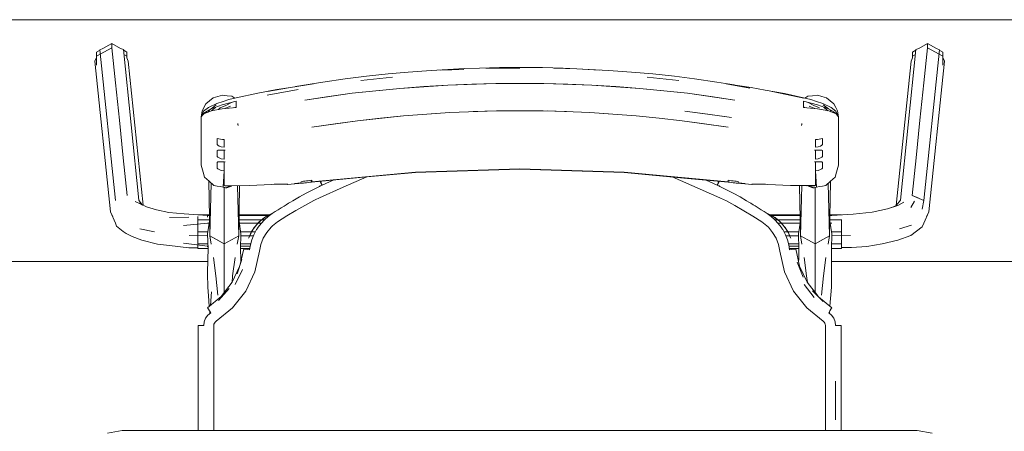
# Model space of a CAD drawing. Header units: millimetres. Extents: x 321 to 585, y -277 to 9.
# Tile 111 of 256: x 394.032 to 395.256, y -206.257 to -205.746. Entities that reach past the tile are written whole.
import ezdxf

# ---------------------------------------------------------------- set-up
doc = ezdxf.new("R2010")
doc.units = ezdxf.units.MM
doc.header["$MEASUREMENT"] = 0
doc.layers.add('IFC-Elemento de mobília-Contorno', color=152, linetype='Continuous', lineweight=5)
doc.layers.add('IFC-Viga-Contorno', color=66, linetype='Continuous', lineweight=5)

msp = doc.modelspace()

# ---------------------------------------------------------------- linework, layer by layer
at = {"layer": 'IFC-Elemento de mobília-Contorno', "color": 7, "lineweight": 5}
for p, q in [((394.1356, -205.7816), (394.1467, -205.7754)), ((394.1467, -205.7806), (394.1467, -205.7754)), ((394.1467, -205.7754), (394.1577, -205.7816)), ((395.1493, -205.7816), (395.1604, -205.7754)), ((395.1604, -205.7806), (395.1604, -205.7754)), ((395.1604, -205.7754), (395.1714, -205.7816)), ((394.1278, -205.7911), (394.1467, -205.7806)), ((394.1278, -205.7859), (394.1316, -205.7839)), ((394.1278, -205.7911), (394.1278, -205.7859)), ((394.1316, -205.7839), (394.1319, -205.7831)), ((394.1319, -205.7831), (394.1356, -205.7816)), ((394.1319, -205.7831), (394.1512, -205.97)), ((394.1467, -205.7806), (394.1469, -205.7807)), ((394.1469, -205.7807), (394.1513, -205.8239)), ((394.1577, -205.7816), (394.1611, -205.7829)), ((394.1611, -205.7829), (394.1805, -205.9698)), ((394.1611, -205.7829), (394.1615, -205.7837)), ((394.1615, -205.7837), (394.1655, -205.7859)), ((394.1618, -205.789), (394.1655, -205.7911)), ((394.1655, -205.7932), (394.1655, -205.7859)), ((394.1655, -205.7911), (394.1655, -205.7859)), ((395.1266, -205.9698), (395.1459, -205.7829)), ((395.1415, -205.7859), (395.1456, -205.7837)), ((395.1415, -205.7911), (395.1415, -205.7859)), ((395.1415, -205.7911), (395.1453, -205.789)), ((395.1456, -205.7837), (395.1459, -205.7829)), ((395.1459, -205.7829), (395.1493, -205.7816)), ((395.1557, -205.8239), (395.1602, -205.7807)), ((395.1558, -205.97), (395.1752, -205.7831)), ((395.1602, -205.7807), (395.1604, -205.7806)), ((395.1604, -205.7806), (395.1792, -205.7911)), ((395.1714, -205.7816), (395.1752, -205.7831)), ((395.1752, -205.7831), (395.1755, -205.7839)), ((395.1755, -205.7839), (395.1792, -205.7859)), ((395.1792, -205.7926), (395.1792, -205.7859)), ((395.1792, -205.7911), (395.1792, -205.7859)), ((394.1258, -205.7973), (394.1278, -205.7926)), ((394.1258, -205.7973), (394.1452, -205.9842)), ((394.1278, -205.802), (394.1278, -205.7911)), ((394.1655, -205.7932), (394.1655, -205.7911)), ((394.1655, -205.7932), (394.1672, -205.7971)), ((394.1672, -205.7971), (394.1857, -205.9761)), ((395.1213, -205.9764), (395.1398, -205.7971)), ((395.1398, -205.7971), (395.1415, -205.7932)), ((395.1415, -205.7932), (395.1415, -205.7911)), ((395.1619, -205.9842), (395.1812, -205.7973)), ((395.1792, -205.802), (395.1792, -205.7911)), ((395.1792, -205.7926), (395.1812, -205.7973)), ((394.4632, -205.8157), (394.49, -205.8128)), ((394.49, -205.8128), (394.5151, -205.8107)), ((394.5151, -205.8107), (394.5434, -205.8086)), ((394.5434, -205.8086), (394.5848, -205.8062)), ((394.5546, -205.8085), (394.5842, -205.8076)), ((394.5848, -205.8062), (394.6038, -205.8057)), ((394.6038, -205.8057), (394.6286, -205.805)), ((394.6116, -205.8057), (394.6537, -205.8057)), ((394.6286, -205.805), (394.6537, -205.8049)), ((394.6537, -205.8049), (394.6819, -205.8051)), ((394.6819, -205.8051), (394.7075, -205.8057)), ((394.6958, -205.8057), (394.7247, -205.8067)), ((394.7075, -205.8057), (394.7247, -205.8067)), ((394.7247, -205.8067), (394.7529, -205.8085)), ((394.7322, -205.8072), (394.764, -205.8086)), ((394.764, -205.8086), (394.7923, -205.8107)), ((394.7923, -205.8107), (394.819, -205.813)), ((394.819, -205.813), (394.8457, -205.8159)), ((394.1513, -205.8239), (394.1562, -205.8706)), ((394.3688, -205.8298), (394.3975, -205.8253)), ((394.375, -205.8288), (394.4088, -205.8232)), ((394.4088, -205.8232), (394.4366, -205.8191)), ((394.4366, -205.8191), (394.4632, -205.8157)), ((394.4562, -205.8212), (394.4955, -205.817)), ((394.5641, -205.8268), (394.6238, -205.8247)), ((394.5641, -205.8268), (394.594, -205.8257)), ((394.594, -205.8257), (394.6238, -205.8247)), ((394.6238, -205.8247), (394.6836, -205.8247)), ((394.6238, -205.8247), (394.6537, -205.8247)), ((394.6537, -205.8247), (394.6836, -205.8247)), ((394.6836, -205.8247), (394.7433, -205.8268)), ((394.6836, -205.8247), (394.7135, -205.8257)), ((394.7135, -205.8257), (394.7433, -205.8268)), ((394.8119, -205.817), (394.8512, -205.8212)), ((394.8457, -205.8159), (394.8709, -205.8191)), ((394.8709, -205.8191), (394.8987, -205.8232)), ((394.8987, -205.8232), (394.9199, -205.8267)), ((394.91, -205.8253), (394.9396, -205.8307)), ((394.91, -205.8253), (394.941, -205.8297)), ((395.1509, -205.8706), (395.1557, -205.8239)), ((394.3013, -205.8425), (394.3282, -205.837)), ((394.3282, -205.837), (394.352, -205.8324)), ((394.3397, -205.8393), (394.3783, -205.8324)), ((394.3403, -205.8349), (394.3688, -205.8298)), ((394.352, -205.8324), (394.3688, -205.8298)), ((394.3866, -205.8454), (394.4454, -205.8371)), ((394.4165, -205.8412), (394.4454, -205.8371)), ((394.4454, -205.8371), (394.5046, -205.8309)), ((394.4454, -205.8371), (394.475, -205.834)), ((394.475, -205.834), (394.5046, -205.8309)), ((394.5046, -205.8309), (394.5641, -205.8268)), ((394.5046, -205.8309), (394.5343, -205.8288)), ((394.5343, -205.8288), (394.5641, -205.8268)), ((394.7433, -205.8268), (394.8029, -205.8309)), ((394.7433, -205.8268), (394.7731, -205.8288)), ((394.7731, -205.8288), (394.8029, -205.8309)), ((394.8029, -205.8309), (394.8621, -205.8371)), ((394.8029, -205.8309), (394.8325, -205.834)), ((394.8325, -205.834), (394.8621, -205.8371)), ((394.8621, -205.8371), (394.9208, -205.8454)), ((394.8621, -205.8371), (394.8909, -205.8412)), ((394.941, -205.8297), (394.9586, -205.8331)), ((394.9586, -205.8331), (394.9824, -205.8375)), ((394.9672, -205.8349), (395.0064, -205.8433)), ((394.9824, -205.8375), (395.0061, -205.8425)), ((394.2637, -205.8503), (394.2682, -205.8465)), ((394.2668, -205.8547), (394.2771, -205.8498)), ((394.2682, -205.8465), (394.2727, -205.8427)), ((394.2727, -205.8427), (394.2784, -205.841)), ((394.2771, -205.8498), (394.2852, -205.8471)), ((394.2784, -205.841), (394.2841, -205.8394)), ((394.2839, -205.8515), (394.3014, -205.847)), ((394.2841, -205.8394), (394.2899, -205.8401)), ((394.2852, -205.8471), (394.2923, -205.8448)), ((394.2884, -205.852), (394.2953, -205.8486)), ((394.2899, -205.8401), (394.2958, -205.8408)), ((394.2923, -205.8448), (394.3013, -205.8425)), ((394.2958, -205.8408), (394.2995, -205.8429)), ((394.3014, -205.849), (394.3014, -205.847)), ((394.3014, -205.8509), (394.3014, -205.849)), ((394.3866, -205.8454), (394.4165, -205.8412)), ((394.8909, -205.8412), (394.9208, -205.8454)), ((395.0061, -205.8425), (395.0152, -205.8448)), ((395.0061, -205.849), (395.0061, -205.847)), ((395.0061, -205.847), (395.0236, -205.8515)), ((395.0061, -205.8509), (395.0061, -205.849)), ((395.0079, -205.8429), (395.0117, -205.8408)), ((395.0117, -205.8408), (395.0175, -205.8401)), ((395.0121, -205.8486), (395.019, -205.8521)), ((395.0152, -205.8448), (395.0223, -205.8471)), ((395.0175, -205.8401), (395.0234, -205.8394)), ((395.0223, -205.8471), (395.0304, -205.8498)), ((395.0234, -205.8394), (395.0291, -205.8411)), ((395.0291, -205.8411), (395.0348, -205.8427)), ((395.0304, -205.8498), (395.0406, -205.8547)), ((395.0348, -205.8427), (395.0393, -205.8465)), ((395.0393, -205.8465), (395.0438, -205.8503)), ((394.2577, -205.8662), (394.2589, -205.8591)), ((394.2577, -205.8662), (394.2607, -205.8593)), ((394.2577, -205.8662), (394.2609, -205.8617)), ((394.2589, -205.8591), (394.2613, -205.8547)), ((394.2594, -205.8641), (394.2609, -205.8624)), ((394.2607, -205.8593), (394.2668, -205.8547)), ((394.2609, -205.8617), (394.2701, -205.8565)), ((394.2609, -205.8624), (394.27, -205.859)), ((394.2613, -205.8547), (394.2637, -205.8503)), ((394.2621, -205.861), (394.2651, -205.8608)), ((394.2664, -205.8603), (394.268, -205.858)), ((394.27, -205.859), (394.284, -205.8564)), ((394.2701, -205.8565), (394.2766, -205.8514)), ((394.2701, -205.8565), (394.2839, -205.8515)), ((394.2708, -205.8588), (394.2716, -205.8578)), ((394.2716, -205.8578), (394.2755, -205.8546)), ((394.2793, -205.8572), (394.2815, -205.8552)), ((394.2815, -205.8552), (394.2884, -205.852)), ((394.284, -205.8564), (394.3014, -205.8548)), ((394.287, -205.8561), (394.2941, -205.8532)), ((394.2979, -205.8551), (394.3014, -205.8541)), ((394.2999, -205.8545), (394.3007, -205.8548)), ((394.3014, -205.8528), (394.3014, -205.8509)), ((394.3014, -205.8548), (394.3014, -205.8528)), ((394.5093, -205.865), (394.5669, -205.8609)), ((394.5381, -205.8629), (394.5669, -205.8609)), ((394.5669, -205.8609), (394.6248, -205.8588)), ((394.5959, -205.8598), (394.6248, -205.8588)), ((394.6248, -205.8588), (394.6827, -205.8588)), ((394.6827, -205.8588), (394.7116, -205.8598)), ((394.6886, -205.859), (394.7405, -205.8609)), ((394.7405, -205.8609), (394.7982, -205.865)), ((394.7405, -205.8609), (394.7693, -205.8629)), ((394.8589, -205.8591), (394.8873, -205.8631)), ((394.8589, -205.8591), (394.8871, -205.8631)), ((395.0061, -205.8528), (395.0061, -205.8509)), ((395.0061, -205.8548), (395.0061, -205.8528)), ((395.0061, -205.8541), (395.0096, -205.8551)), ((395.0061, -205.8548), (395.0234, -205.8564)), ((395.0064, -205.8548), (395.0073, -205.8544)), ((395.0133, -205.8531), (395.0204, -205.8561)), ((395.019, -205.8521), (395.026, -205.8552)), ((395.0234, -205.8564), (395.0375, -205.859)), ((395.0236, -205.8515), (395.0373, -205.8565)), ((395.0308, -205.8514), (395.0373, -205.8565)), ((395.0313, -205.8543), (395.0356, -205.8578)), ((395.0356, -205.8578), (395.0364, -205.8588)), ((395.0373, -205.8565), (395.0466, -205.8617)), ((395.0375, -205.859), (395.0466, -205.8624)), ((395.0393, -205.858), (395.0406, -205.8601)), ((395.0406, -205.8547), (395.0465, -205.8591)), ((395.0426, -205.8609), (395.0453, -205.861)), ((395.0438, -205.8503), (395.0462, -205.8546)), ((395.0462, -205.8546), (395.0485, -205.8589)), ((395.0465, -205.8591), (395.0497, -205.8661)), ((395.0466, -205.8617), (395.0497, -205.8661)), ((395.0466, -205.8624), (395.048, -205.8641)), ((395.0485, -205.8589), (395.0497, -205.8661)), ((394.1562, -205.8706), (394.161, -205.9173)), ((394.2577, -205.8662), (394.2594, -205.8641)), ((394.2577, -205.8812), (394.2577, -205.8662)), ((394.3951, -205.8792), (394.4519, -205.8711)), ((394.4243, -205.8751), (394.4519, -205.8711)), ((394.4519, -205.8711), (394.5093, -205.865)), ((394.4519, -205.8711), (394.4806, -205.868)), ((394.4806, -205.868), (394.5093, -205.865)), ((394.5093, -205.865), (394.5381, -205.8629)), ((394.7693, -205.8629), (394.7982, -205.865)), ((394.7982, -205.865), (394.8268, -205.8681)), ((394.8268, -205.8681), (394.8555, -205.8711)), ((394.8555, -205.8711), (394.9124, -205.8792)), ((394.8555, -205.8711), (394.8832, -205.8751)), ((394.8871, -205.8631), (394.9168, -205.8673)), ((394.8873, -205.8631), (394.9168, -205.8673)), ((395.048, -205.8641), (395.0497, -205.8661)), ((395.0497, -205.8812), (395.0497, -205.8661)), ((395.146, -205.9173), (395.1509, -205.8706)), ((394.2577, -205.8962), (394.2577, -205.8812)), ((394.3033, -205.8747), (394.3035, -205.8757)), ((394.3033, -205.8747), (394.3037, -205.8769)), ((394.3035, -205.8757), (394.3037, -205.8769)), ((394.3951, -205.8792), (394.4243, -205.8751)), ((394.8832, -205.8751), (394.9124, -205.8792)), ((395.0038, -205.8769), (395.0042, -205.8747)), ((395.0038, -205.8769), (395.004, -205.8757)), ((395.004, -205.8757), (395.0042, -205.8747)), ((395.0497, -205.8962), (395.0497, -205.8812)), ((394.2577, -205.9113), (394.2577, -205.8962)), ((394.2777, -205.893), (394.2798, -205.8936)), ((394.2777, -205.8949), (394.2777, -205.893)), ((394.2777, -205.8969), (394.2777, -205.8949)), ((394.2777, -205.8988), (394.2777, -205.8969)), ((394.2777, -205.9007), (394.2777, -205.8988)), ((394.2798, -205.8936), (394.2819, -205.894)), ((394.2819, -205.894), (394.2841, -205.8943)), ((394.2841, -205.8943), (394.2862, -205.8944)), ((394.2862, -205.8968), (394.2862, -205.8944)), ((394.2862, -205.8992), (394.2862, -205.8968)), ((395.0212, -205.8944), (395.0234, -205.8943)), ((395.0212, -205.8968), (395.0212, -205.8944)), ((395.0212, -205.8992), (395.0212, -205.8968)), ((395.0234, -205.8943), (395.0255, -205.894)), ((395.0255, -205.894), (395.0276, -205.8936)), ((395.0276, -205.8936), (395.0297, -205.893)), ((395.0297, -205.8949), (395.0297, -205.893)), ((395.0297, -205.8969), (395.0297, -205.8949)), ((395.0297, -205.8988), (395.0297, -205.8969)), ((395.0297, -205.9007), (395.0297, -205.8988)), ((395.0497, -205.9112), (395.0497, -205.8962)), ((394.2577, -205.9263), (394.2577, -205.9113)), ((394.2777, -205.9007), (394.2783, -205.9016)), ((394.2777, -205.9082), (394.2783, -205.9077)), ((394.2777, -205.91), (394.2777, -205.9082)), ((394.2777, -205.9117), (394.2777, -205.91)), ((394.2783, -205.9016), (394.2801, -205.9027)), ((394.2783, -205.9077), (394.2801, -205.9075)), ((394.2801, -205.9027), (394.2828, -205.9036)), ((394.2801, -205.9075), (394.2828, -205.9075)), ((394.2828, -205.9036), (394.2862, -205.9041)), ((394.2828, -205.9075), (394.2862, -205.9075)), ((394.2862, -205.9017), (394.2862, -205.8992)), ((394.2862, -205.9041), (394.2862, -205.9017)), ((394.2862, -205.9103), (394.2862, -205.9075)), ((394.2862, -205.9131), (394.2862, -205.9103)), ((394.2865, -205.9075), (394.2877, -205.9075)), ((394.2865, -205.9075), (394.2877, -205.9075)), ((394.287, -205.9075), (394.2877, -205.9075)), ((394.2874, -205.9075), (394.2877, -205.9075)), ((395.0197, -205.9075), (395.0205, -205.9075)), ((395.0197, -205.9075), (395.0201, -205.9075)), ((395.0197, -205.9075), (395.0209, -205.9075)), ((395.0197, -205.9075), (395.0205, -205.9075)), ((395.0212, -205.9017), (395.0212, -205.8992)), ((395.0212, -205.9041), (395.0212, -205.9017)), ((395.0212, -205.9041), (395.0246, -205.9036)), ((395.0212, -205.9103), (395.0212, -205.9075)), ((395.0212, -205.9075), (395.0246, -205.9075)), ((395.0212, -205.9131), (395.0212, -205.9103)), ((395.0246, -205.9036), (395.0273, -205.9027)), ((395.0246, -205.9075), (395.0273, -205.9075)), ((395.0273, -205.9027), (395.0291, -205.9016)), ((395.0273, -205.9075), (395.0291, -205.9077)), ((395.0291, -205.9016), (395.0297, -205.9007)), ((395.0291, -205.9077), (395.0297, -205.9082)), ((395.0297, -205.91), (395.0297, -205.9082)), ((395.0297, -205.9117), (395.0297, -205.91)), ((395.0497, -205.9263), (395.0497, -205.9112)), ((394.161, -205.9173), (394.1659, -205.9641)), ((394.2777, -205.9135), (394.2777, -205.9117)), ((394.2777, -205.9153), (394.2777, -205.9135)), ((394.2777, -205.9153), (394.2783, -205.9162)), ((394.2777, -205.9228), (394.2783, -205.9222)), ((394.2777, -205.9245), (394.2777, -205.9228)), ((394.2783, -205.9162), (394.2801, -205.9173)), ((394.2783, -205.9222), (394.2801, -205.9221)), ((394.2801, -205.9173), (394.2828, -205.9182)), ((394.2801, -205.9221), (394.2828, -205.9221)), ((394.2828, -205.9182), (394.2862, -205.9187)), ((394.2828, -205.9221), (394.2862, -205.9221)), ((394.2862, -205.9159), (394.2862, -205.9131)), ((394.2862, -205.9187), (394.2862, -205.9159)), ((394.2862, -205.9249), (394.2862, -205.9221)), ((394.2866, -205.922), (394.2867, -205.922)), ((394.287, -205.922), (394.2874, -205.922)), ((394.287, -205.922), (394.2877, -205.922)), ((394.287, -205.922), (394.2877, -205.922)), ((394.2874, -205.922), (394.2877, -205.922)), ((395.0197, -205.922), (395.0201, -205.922)), ((395.0197, -205.922), (395.0205, -205.922)), ((395.0197, -205.922), (395.0205, -205.922)), ((395.0201, -205.922), (395.0205, -205.922)), ((395.0212, -205.9159), (395.0212, -205.9131)), ((395.0212, -205.9187), (395.0212, -205.9159)), ((395.0212, -205.9187), (395.0246, -205.9182)), ((395.0212, -205.9249), (395.0212, -205.9221)), ((395.0212, -205.9221), (395.0246, -205.9221)), ((395.0246, -205.9182), (395.0273, -205.9173)), ((395.0246, -205.9221), (395.0273, -205.9221)), ((395.0273, -205.9173), (395.0291, -205.9162)), ((395.0273, -205.9221), (395.0291, -205.9222)), ((395.0291, -205.9162), (395.0297, -205.9153)), ((395.0291, -205.9222), (395.0297, -205.9228)), ((395.0297, -205.9135), (395.0297, -205.9117)), ((395.0297, -205.9153), (395.0297, -205.9135)), ((395.0297, -205.9245), (395.0297, -205.9228)), ((395.1412, -205.9641), (395.146, -205.9173)), ((394.2577, -205.9263), (394.2602, -205.9349)), ((394.2602, -205.9349), (394.262, -205.9411)), ((394.2777, -205.9263), (394.2777, -205.9245)), ((394.2777, -205.9281), (394.2777, -205.9263)), ((394.2777, -205.9298), (394.2777, -205.9281)), ((394.2777, -205.9298), (394.2783, -205.9307)), ((394.2783, -205.9307), (394.2801, -205.9318)), ((394.2801, -205.9318), (394.2828, -205.9328)), ((394.2828, -205.9328), (394.2862, -205.9332)), ((394.2852, -205.9536), (394.2862, -205.9332)), ((394.2862, -205.9276), (394.2862, -205.9249)), ((394.2862, -205.9304), (394.2862, -205.9276)), ((394.2862, -205.9332), (394.2862, -205.9304)), ((394.2862, -205.9516), (394.2862, -205.9332)), ((394.3951, -205.9468), (394.5241, -205.9348)), ((394.4596, -205.9412), (394.5241, -205.9352)), ((394.5241, -205.9348), (394.6537, -205.9307)), ((394.5241, -205.9352), (394.5889, -205.9332)), ((394.5889, -205.9332), (394.6537, -205.9312)), ((394.6537, -205.9307), (394.7833, -205.9348)), ((394.6537, -205.9312), (394.7185, -205.9332)), ((394.7185, -205.9332), (394.7833, -205.9352)), ((394.7833, -205.9348), (394.9124, -205.9468)), ((394.7833, -205.9352), (394.8622, -205.9426)), ((395.0212, -205.9276), (395.0212, -205.9249)), ((395.0212, -205.9304), (395.0212, -205.9276)), ((395.0212, -205.9332), (395.0212, -205.9304)), ((395.0212, -205.9332), (395.0246, -205.9328)), ((395.0212, -205.9516), (395.0212, -205.9332)), ((395.0212, -205.9332), (395.0223, -205.9536)), ((395.0246, -205.9328), (395.0273, -205.9318)), ((395.0273, -205.9318), (395.0291, -205.9307)), ((395.0291, -205.9307), (395.0297, -205.9298)), ((395.0297, -205.9263), (395.0297, -205.9245)), ((395.0297, -205.9281), (395.0297, -205.9263)), ((395.0297, -205.9298), (395.0297, -205.9281)), ((395.0454, -205.9411), (395.0472, -205.9349)), ((395.0472, -205.9349), (395.0497, -205.9263)), ((394.262, -205.9411), (394.2678, -205.9463)), ((394.2673, -205.9458), (394.2686, -206.0138)), ((394.2678, -205.9463), (394.2736, -205.9515)), ((394.3817, -205.9476), (394.3821, -205.9471)), ((394.3817, -205.9477), (394.3817, -205.9476)), ((394.3817, -205.9479), (394.3817, -205.9477)), ((394.3817, -205.948), (394.3817, -205.9479)), ((394.3817, -205.9482), (394.3817, -205.948)), ((394.3821, -205.9471), (394.3832, -205.9467)), ((394.3832, -205.9467), (394.3848, -205.9462)), ((394.3848, -205.9462), (394.3867, -205.946)), ((394.3867, -205.946), (394.3888, -205.9457)), ((394.3867, -205.9483), (394.3888, -205.948)), ((394.3888, -205.9457), (394.3909, -205.9455)), ((394.3888, -205.948), (394.3909, -205.9478)), ((394.3909, -205.9455), (394.393, -205.9452)), ((394.3909, -205.9478), (394.3929, -205.9475)), ((394.3929, -205.9475), (394.395, -205.9473)), ((394.393, -205.9452), (394.3951, -205.945)), ((394.3946, -205.945), (394.395, -205.9473)), ((394.3946, -205.945), (394.395, -205.9473)), ((394.395, -205.9473), (394.4596, -205.9412)), ((394.3951, -205.9454), (394.3951, -205.945)), ((394.3951, -205.9459), (394.3951, -205.9454)), ((394.3951, -205.9464), (394.3951, -205.9459)), ((394.3951, -205.9468), (394.3951, -205.9464)), ((394.4054, -205.9463), (394.4056, -205.9469)), ((394.4056, -205.9469), (394.4068, -205.9493)), ((394.4058, -205.9463), (394.4068, -205.9483)), ((394.4081, -205.9509), (394.4216, -205.9448)), ((394.4081, -205.9509), (394.4216, -205.9448)), ((394.4343, -205.9537), (394.4637, -205.9409)), ((394.4637, -205.9409), (394.464, -205.9408)), ((394.8429, -205.9408), (394.9022, -205.9666)), ((394.8622, -205.9426), (394.9124, -205.9473)), ((394.8853, -205.9447), (394.8989, -205.9509)), ((394.8853, -205.9447), (394.8989, -205.9509)), ((394.9002, -205.9483), (394.9013, -205.9462)), ((394.9002, -205.9493), (394.9014, -205.9469)), ((394.9014, -205.9469), (394.9017, -205.9463)), ((394.9124, -205.9454), (394.9124, -205.945)), ((394.9124, -205.945), (394.9145, -205.9452)), ((394.9124, -205.9459), (394.9124, -205.9454)), ((394.9124, -205.9464), (394.9124, -205.9459)), ((394.9124, -205.9468), (394.9124, -205.9464)), ((394.9124, -205.9473), (394.9145, -205.9475)), ((394.9145, -205.9452), (394.9166, -205.9455)), ((394.9145, -205.9475), (394.9166, -205.9478)), ((394.9166, -205.9455), (394.9186, -205.9457)), ((394.9166, -205.9478), (394.9187, -205.948)), ((394.9186, -205.9457), (394.9207, -205.946)), ((394.9187, -205.948), (394.9207, -205.9483)), ((394.9207, -205.946), (394.9226, -205.9462)), ((394.9226, -205.9462), (394.9243, -205.9467)), ((394.9243, -205.9467), (394.9253, -205.9471)), ((394.9253, -205.9471), (394.9257, -205.9476)), ((394.9257, -205.9477), (394.9257, -205.9476)), ((394.9257, -205.9479), (394.9257, -205.9477)), ((394.9257, -205.948), (394.9257, -205.9479)), ((394.9257, -205.9482), (394.9257, -205.948)), ((395.0338, -205.9515), (395.0396, -205.9463)), ((395.0385, -206.0138), (395.0398, -205.9462)), ((395.0396, -205.9463), (395.0454, -205.9411)), ((394.2686, -206.0138), (394.2703, -205.9485)), ((394.2736, -205.9515), (394.2775, -205.9522)), ((394.2775, -205.9522), (394.2813, -205.9529)), ((394.2813, -205.9529), (394.2852, -205.9536)), ((394.2852, -205.9536), (394.2862, -205.9538)), ((394.2862, -205.9516), (394.2899, -205.952)), ((394.2862, -205.9516), (394.2871, -205.9517)), ((394.2862, -205.9538), (394.2871, -205.954)), ((394.2865, -205.9567), (394.2865, -205.9539)), ((394.2865, -205.9903), (394.2865, -205.9567)), ((394.2871, -205.9517), (394.2881, -205.9518)), ((394.2871, -205.954), (394.2881, -205.9542)), ((394.2881, -205.9518), (394.289, -205.9519)), ((394.2881, -205.9542), (394.2891, -205.9544)), ((394.289, -205.9519), (394.2899, -205.952)), ((394.2891, -205.9544), (394.2898, -205.9541)), ((394.2898, -205.9541), (394.2906, -205.9538)), ((394.2899, -205.952), (394.2936, -205.9519)), ((394.2899, -205.952), (394.2908, -205.952)), ((394.2906, -205.9538), (394.291, -205.9536)), ((394.2908, -205.952), (394.2913, -205.952)), ((394.291, -205.9536), (394.2914, -205.9535)), ((394.2913, -205.952), (394.2918, -205.952)), ((394.2914, -205.9535), (394.2918, -205.9533)), ((394.2918, -205.952), (394.2922, -205.952)), ((394.2918, -205.9533), (394.2922, -205.9532)), ((394.2922, -205.952), (394.2927, -205.952)), ((394.2922, -205.9532), (394.2925, -205.9531)), ((394.2925, -205.9531), (394.2929, -205.9529)), ((394.2927, -205.952), (394.2932, -205.952)), ((394.2929, -205.9529), (394.2933, -205.9528)), ((394.2932, -205.952), (394.2936, -205.9519)), ((394.2933, -205.9528), (394.2937, -205.9526)), ((394.2936, -205.9519), (394.3174, -205.9513)), ((394.2937, -205.9526), (394.2941, -205.9525)), ((394.2941, -205.9525), (394.2945, -205.9523)), ((394.2945, -205.9523), (394.2949, -205.9522)), ((394.2949, -205.9522), (394.2953, -205.952)), ((394.2953, -205.952), (394.2954, -205.9519)), ((394.3029, -205.9517), (394.3044, -206.0138)), ((394.3044, -206.0138), (394.3056, -205.9516)), ((394.3174, -205.9513), (394.3456, -205.9501)), ((394.3456, -205.9501), (394.3486, -205.9498)), ((394.3486, -205.9498), (394.3526, -205.95)), ((394.3526, -205.95), (394.3568, -205.95)), ((394.3568, -205.95), (394.361, -205.95)), ((394.361, -205.95), (394.3653, -205.95)), ((394.3651, -205.9501), (394.3836, -205.9486)), ((394.3651, -205.95), (394.3651, -205.9501)), ((394.3651, -205.9501), (394.3653, -205.95)), ((394.3736, -205.9492), (394.3817, -205.9482)), ((394.3736, -205.9492), (394.3818, -205.9484)), ((394.3818, -205.9484), (394.3825, -205.9486)), ((394.3825, -205.9486), (394.3836, -205.9486)), ((394.3836, -205.9486), (394.3851, -205.9484)), ((394.3851, -205.9484), (394.3867, -205.9483)), ((394.3881, -205.9612), (394.3964, -205.9568)), ((394.3964, -205.9568), (394.4048, -205.9526)), ((394.4048, -205.9526), (394.4056, -205.9521)), ((394.4048, -205.9666), (394.4343, -205.9537)), ((394.4056, -205.9521), (394.4065, -205.9517)), ((394.4065, -205.9517), (394.4073, -205.9513)), ((394.4068, -205.9483), (394.4081, -205.9509)), ((394.4068, -205.9493), (394.4072, -205.9491)), ((394.4068, -205.9493), (394.4072, -205.9491)), ((394.4068, -205.9493), (394.4077, -205.9511)), ((394.4073, -205.9513), (394.4081, -205.9509)), ((394.8989, -205.9509), (394.9002, -205.9483)), ((394.8989, -205.9509), (394.8998, -205.9513)), ((394.8993, -205.9511), (394.9002, -205.9493)), ((394.8998, -205.9491), (394.9002, -205.9493)), ((394.8998, -205.9491), (394.9002, -205.9493)), ((394.8998, -205.9513), (394.9006, -205.9517)), ((394.9006, -205.9517), (394.9014, -205.9521)), ((394.9014, -205.9521), (394.9022, -205.9526)), ((394.9022, -205.9526), (394.9107, -205.9568)), ((394.9107, -205.9568), (394.919, -205.9612)), ((394.9207, -205.9483), (394.9224, -205.9484)), ((394.9224, -205.9484), (394.9239, -205.9486)), ((394.9239, -205.9486), (394.9423, -205.9501)), ((394.9239, -205.9486), (394.925, -205.9486)), ((394.925, -205.9486), (394.9256, -205.9484)), ((394.9256, -205.9484), (394.9339, -205.9492)), ((394.9257, -205.9482), (394.9339, -205.9492)), ((394.9422, -205.95), (394.9423, -205.9501)), ((394.9422, -205.95), (394.9465, -205.95)), ((394.9423, -205.9501), (394.9423, -205.95)), ((394.9465, -205.95), (394.9507, -205.95)), ((394.9507, -205.95), (394.9548, -205.95)), ((394.9548, -205.95), (394.9589, -205.9498)), ((394.9589, -205.9498), (394.9619, -205.9501)), ((394.9619, -205.9501), (394.99, -205.9513)), ((394.99, -205.9513), (395.0099, -205.9517)), ((394.99, -205.9513), (395.0012, -205.9514)), ((394.99, -205.9513), (395.0212, -205.9516)), ((395.0012, -205.9514), (395.0014, -205.9514)), ((395.0012, -205.9514), (395.0212, -205.9516)), ((395.0012, -205.9514), (395.017, -205.952)), ((395.0014, -205.9515), (395.0026, -206.0138)), ((395.0026, -206.0138), (395.0042, -205.9516)), ((395.0115, -205.9518), (395.0117, -205.9518)), ((395.0117, -205.9518), (395.0122, -205.952)), ((395.012, -205.9518), (395.0122, -205.952)), ((395.0121, -205.9518), (395.0122, -205.952)), ((395.0122, -205.9518), (395.0126, -205.9522)), ((395.0122, -205.952), (395.0126, -205.9522)), ((395.0124, -205.9518), (395.0126, -205.9522)), ((395.0125, -205.9518), (395.013, -205.9523)), ((395.0126, -205.9522), (395.013, -205.9523)), ((395.013, -205.9523), (395.013, -205.9519)), ((395.013, -205.9523), (395.0134, -205.9525)), ((395.0134, -205.9525), (395.0137, -205.9526)), ((395.0136, -205.9519), (395.0141, -205.9528)), ((395.0137, -205.9526), (395.0141, -205.9528)), ((395.0141, -205.9519), (395.0141, -205.9528)), ((395.0141, -205.9528), (395.0145, -205.9529)), ((395.0145, -205.9529), (395.0149, -205.9531)), ((395.0149, -205.9531), (395.0153, -205.9532)), ((395.0153, -205.9532), (395.0157, -205.9533)), ((395.0157, -205.9533), (395.0161, -205.9535)), ((395.0161, -205.952), (395.0164, -205.952)), ((395.0161, -205.9535), (395.0165, -205.9536)), ((395.0164, -205.952), (395.017, -205.952)), ((395.0165, -205.9536), (395.0168, -205.9538)), ((395.0168, -205.9538), (395.0172, -205.9539)), ((395.017, -205.952), (395.0191, -205.9519)), ((395.017, -205.952), (395.0175, -205.952)), ((395.0172, -205.9539), (395.0176, -205.9541)), ((395.0175, -205.952), (395.018, -205.9519)), ((395.0176, -205.9541), (395.018, -205.9542)), ((395.018, -205.9519), (395.0186, -205.9519)), ((395.018, -205.9542), (395.0184, -205.9544)), ((395.0184, -205.9544), (395.0189, -205.9543)), ((395.0186, -205.9519), (395.0191, -205.9519)), ((395.0189, -205.9543), (395.0194, -205.9542)), ((395.0191, -205.9519), (395.0212, -205.9516)), ((395.0191, -205.9519), (395.0196, -205.9518)), ((395.0194, -205.9542), (395.0203, -205.954)), ((395.0196, -205.9518), (395.0202, -205.9517)), ((395.0202, -205.9517), (395.0212, -205.9516)), ((395.0203, -205.954), (395.0213, -205.9538)), ((395.0205, -205.9567), (395.0205, -205.954)), ((395.0205, -205.9903), (395.0205, -205.9567)), ((395.0213, -205.9538), (395.0223, -205.9536)), ((395.0223, -205.9536), (395.0261, -205.9529)), ((395.0261, -205.9529), (395.03, -205.9522)), ((395.03, -205.9522), (395.0338, -205.9515)), ((395.0368, -205.9488), (395.0385, -206.0138)), ((394.1756, -205.9714), (394.19, -205.9781)), ((394.1805, -205.9698), (394.184, -205.9751)), ((394.3662, -205.9736), (394.3689, -205.972)), ((394.3689, -205.972), (394.3716, -205.9704)), ((394.3716, -205.9704), (394.3798, -205.9657)), ((394.3798, -205.9657), (394.3881, -205.9612)), ((394.3867, -205.9762), (394.3976, -205.9703)), ((394.3976, -205.9703), (394.3994, -205.9694)), ((394.3994, -205.9694), (394.4012, -205.9684)), ((394.4012, -205.9684), (394.403, -205.9675)), ((394.403, -205.9675), (394.4048, -205.9666)), ((394.9022, -205.9666), (394.904, -205.9675)), ((394.904, -205.9675), (394.9059, -205.9684)), ((394.9059, -205.9684), (394.9077, -205.9694)), ((394.9077, -205.9694), (394.9095, -205.9703)), ((394.9095, -205.9703), (394.9209, -205.9765)), ((394.919, -205.9612), (394.9273, -205.9657)), ((394.9273, -205.9657), (394.9355, -205.9704)), ((394.9355, -205.9704), (394.9382, -205.972)), ((394.9382, -205.972), (394.9409, -205.9736)), ((395.1214, -205.9764), (395.1266, -205.9698)), ((395.1234, -205.9764), (395.1308, -205.972)), ((395.1395, -205.9787), (395.1443, -205.9709)), ((395.1412, -205.9641), (395.1558, -205.97)), ((395.1412, -205.9641), (395.1485, -205.967)), ((395.1538, -205.9807), (395.1558, -205.97)), ((394.1452, -205.9842), (394.148, -205.9901)), ((394.1452, -205.9842), (394.1512, -205.9983)), ((394.1812, -205.9729), (394.1849, -205.9757)), ((394.19, -205.9781), (394.2022, -205.9818)), ((394.2022, -205.9818), (394.2177, -205.9848)), ((394.346, -205.9863), (394.3496, -205.9839)), ((394.3496, -205.9839), (394.3533, -205.9816)), ((394.3533, -205.9816), (394.357, -205.9793)), ((394.357, -205.9793), (394.3608, -205.977)), ((394.3608, -205.977), (394.3635, -205.9753)), ((394.3635, -205.9753), (394.3662, -205.9736)), ((394.3643, -205.9893), (394.3756, -205.9825)), ((394.3756, -205.9825), (394.3867, -205.9762)), ((394.9209, -205.9765), (394.9321, -205.9829)), ((394.9321, -205.9829), (394.9433, -205.9897)), ((394.9409, -205.9736), (394.9436, -205.9753)), ((394.9436, -205.9753), (394.9462, -205.9769)), ((394.9462, -205.9769), (394.95, -205.9793)), ((394.95, -205.9793), (394.9537, -205.9816)), ((394.9537, -205.9816), (394.9574, -205.9839)), ((394.9574, -205.9839), (394.9611, -205.9863)), ((395.0678, -205.987), (395.0915, -205.9844)), ((395.0915, -205.9844), (395.1104, -205.9805)), ((395.1104, -205.9805), (395.1234, -205.9764)), ((395.1159, -205.9788), (395.1214, -205.9764)), ((395.1558, -205.9983), (395.1619, -205.9842)), ((395.159, -205.9901), (395.1619, -205.9842)), ((394.2177, -205.9848), (394.2367, -205.9868)), ((394.2183, -205.9912), (394.2424, -205.9906)), ((394.2367, -205.9868), (394.2658, -205.9887)), ((394.2535, -205.9879), (394.2535, -205.9877)), ((394.2535, -205.9877), (394.2681, -205.9877)), ((394.2535, -205.994), (394.2535, -205.9898)), ((394.2535, -205.994), (394.2682, -205.994)), ((394.2535, -206.0089), (394.2535, -205.994)), ((394.2658, -205.9908), (394.2658, -205.9887)), ((394.2658, -205.9887), (394.2681, -205.9887)), ((394.2658, -206.0114), (394.2683, -205.9957)), ((394.2865, -206.0239), (394.2865, -205.9903)), ((394.3048, -205.994), (394.3331, -205.994)), ((394.3048, -205.9957), (394.3072, -206.0114)), ((394.3049, -205.9887), (394.3408, -205.9887)), ((394.305, -205.9877), (394.3425, -205.9877)), ((394.327, -205.9997), (394.3309, -205.9957)), ((394.327, -205.9997), (394.33, -205.9965)), ((394.33, -205.9965), (394.3363, -205.9914)), ((394.3309, -205.9958), (394.3352, -205.9923)), ((394.3322, -205.9985), (394.3364, -205.994)), ((394.3331, -205.994), (394.3364, -205.994)), ((394.3351, -205.9923), (394.3399, -205.9892)), ((394.3363, -205.9914), (394.3399, -205.9892)), ((394.3364, -205.994), (394.341, -205.9899)), ((394.3393, -205.9896), (394.3403, -205.989)), ((394.3399, -205.9892), (394.3462, -205.9862)), ((394.3399, -205.9892), (394.3432, -205.9873)), ((394.341, -205.9899), (394.346, -205.9863)), ((394.341, -205.9887), (394.3427, -205.9887)), ((394.343, -205.9877), (394.3441, -205.9877)), ((394.3432, -205.9873), (394.3466, -205.9859)), ((394.3506, -205.9982), (394.3527, -205.9967)), ((394.3527, -205.9967), (394.3643, -205.9893)), ((394.9433, -205.9897), (394.9543, -205.9967)), ((394.9543, -205.9967), (394.9566, -205.9982)), ((394.9605, -205.9859), (394.9639, -205.9873)), ((394.9611, -205.9863), (394.9672, -205.9892)), ((394.9611, -205.9863), (394.966, -205.9899)), ((394.963, -205.9877), (394.964, -205.9877)), ((394.9639, -205.9873), (394.9672, -205.9892)), ((394.9643, -205.9887), (394.9661, -205.9887)), ((394.9646, -205.9877), (395.0021, -205.9877)), ((394.966, -205.9899), (394.9706, -205.994)), ((394.9663, -205.9887), (395.0021, -205.9887)), ((394.9669, -205.9891), (394.9678, -205.9896)), ((394.9672, -205.9892), (394.9718, -205.9923)), ((394.9672, -205.9892), (394.9708, -205.9914)), ((394.9706, -205.994), (394.9739, -205.994)), ((394.9706, -205.994), (394.9748, -205.9985)), ((394.9708, -205.9914), (394.977, -205.9965)), ((394.9718, -205.9923), (394.9762, -205.9958)), ((394.974, -205.994), (395.0022, -205.994)), ((394.9762, -205.9958), (394.9801, -205.9997)), ((394.977, -205.9965), (394.9801, -205.9997)), ((394.9998, -206.0114), (395.0023, -205.9957)), ((395.0205, -206.0239), (395.0205, -205.9903)), ((395.0388, -205.994), (395.0535, -205.994)), ((395.0388, -205.9957), (395.0412, -206.0114)), ((395.0389, -205.9887), (395.0412, -205.9887)), ((395.039, -205.9877), (395.0535, -205.9877)), ((395.0412, -205.9887), (395.0678, -205.987)), ((395.0535, -205.9879), (395.0535, -205.9877)), ((395.0535, -205.994), (395.0535, -205.9937)), ((395.0535, -206.0089), (395.0535, -205.994)), ((394.1512, -205.9983), (394.1527, -206.0019)), ((394.1527, -206.0019), (394.1607, -206.0085)), ((394.1607, -206.0085), (394.1644, -206.0112)), ((394.1816, -206.0053), (394.1998, -206.009)), ((394.236, -206.0011), (394.2658, -205.9982)), ((394.2535, -206.0089), (394.2662, -206.0089)), ((394.2535, -206.0237), (394.2535, -206.0089)), ((394.2658, -205.9982), (394.2679, -205.9982)), ((394.3052, -205.9982), (394.3284, -205.9982)), ((394.3068, -206.0089), (394.3204, -206.0089)), ((394.3197, -206.0103), (394.3215, -206.0071)), ((394.32, -206.0095), (394.3215, -206.0071)), ((394.3205, -206.0089), (394.3252, -206.0089)), ((394.3207, -206.0084), (394.3238, -206.0037)), ((394.3215, -206.0071), (394.3235, -206.0041)), ((394.3232, -206.0128), (394.3261, -206.0071)), ((394.3235, -206.0041), (394.327, -205.9997)), ((394.3235, -206.0041), (394.3245, -206.0026)), ((394.3245, -206.0026), (394.327, -205.9997)), ((394.326, -206.0009), (394.3283, -205.9984)), ((394.3261, -206.0071), (394.3267, -206.0062)), ((394.3267, -206.0062), (394.3273, -206.0052)), ((394.3273, -206.0052), (394.3279, -206.0043)), ((394.3279, -206.0043), (394.3285, -206.0034)), ((394.3285, -205.9982), (394.3325, -205.9982)), ((394.3285, -206.0034), (394.3322, -205.9985)), ((394.3392, -206.0097), (394.3446, -206.0033)), ((394.3446, -206.0033), (394.3465, -206.0015)), ((394.3465, -206.0015), (394.3485, -205.9998)), ((394.3485, -205.9998), (394.3506, -205.9982)), ((394.9565, -205.9982), (394.9586, -205.9998)), ((394.9586, -205.9998), (394.9606, -206.0015)), ((394.9606, -206.0015), (394.9625, -206.0033)), ((394.9625, -206.0033), (394.9678, -206.0097)), ((394.9746, -205.9982), (394.9786, -205.9982)), ((394.9748, -205.9985), (394.9785, -206.0034)), ((394.9785, -206.0034), (394.9792, -206.0043)), ((394.9787, -205.9982), (395.0019, -205.9982)), ((394.9789, -205.9985), (394.981, -206.0009)), ((394.9792, -206.0043), (394.9798, -206.0052)), ((394.9798, -206.0052), (394.9804, -206.0062)), ((394.9801, -205.9997), (394.9825, -206.0026)), ((394.9801, -205.9997), (394.9835, -206.0041)), ((394.9804, -206.0062), (394.9809, -206.0071)), ((394.9809, -206.0071), (394.9839, -206.0128)), ((394.9819, -206.0089), (394.9866, -206.0089)), ((394.9825, -206.0026), (394.9835, -206.0041)), ((394.9833, -206.0037), (394.9863, -206.0084)), ((394.9835, -206.0041), (394.9856, -206.0071)), ((394.9856, -206.0071), (394.987, -206.0095)), ((394.9856, -206.0071), (394.9874, -206.0103)), ((394.9867, -206.0089), (395.0002, -206.0089)), ((395.0392, -205.9982), (395.0412, -205.9982)), ((395.0408, -206.0089), (395.0535, -206.0089)), ((395.0535, -206.0237), (395.0535, -206.0089)), ((395.1255, -206.0053), (395.1405, -206.0008)), ((395.1395, -206.0135), (395.1538, -206.0027)), ((395.1538, -206.0027), (395.1558, -205.9983)), ((394.1644, -206.0112), (394.1719, -206.0146)), ((394.1719, -206.0146), (394.1841, -206.0192)), ((394.1841, -206.0192), (394.2034, -206.0241)), ((394.2427, -206.0134), (394.2659, -206.0139)), ((394.2658, -206.0114), (394.2663, -206.0303)), ((394.2658, -206.0139), (394.2659, -206.0139)), ((394.2686, -206.0138), (394.2703, -206.0244)), ((394.2686, -206.0138), (394.2865, -206.0239)), ((394.2686, -206.0138), (394.2776, -206.0188)), ((394.2776, -206.0188), (394.2865, -206.0239)), ((394.2865, -206.0239), (394.3044, -206.0138)), ((394.2865, -206.0239), (394.2955, -206.0188)), ((394.2955, -206.0188), (394.3044, -206.0138)), ((394.3027, -206.0244), (394.3044, -206.0138)), ((394.3068, -206.0303), (394.3072, -206.0114)), ((394.3072, -206.0139), (394.3179, -206.0139)), ((394.3167, -206.0169), (394.3181, -206.0135)), ((394.3167, -206.0169), (394.3181, -206.0135)), ((394.3167, -206.0168), (394.317, -206.0162)), ((394.3167, -206.0169), (394.3167, -206.0169)), ((394.3169, -206.0164), (394.3197, -206.0102)), ((394.318, -206.0139), (394.3227, -206.0139)), ((394.3181, -206.0135), (394.32, -206.0095)), ((394.3181, -206.0135), (394.3197, -206.0103)), ((394.3191, -206.0251), (394.3208, -206.0189)), ((394.3208, -206.0189), (394.3232, -206.0128)), ((394.332, -206.0247), (394.335, -206.0169)), ((394.335, -206.0169), (394.3392, -206.0097)), ((394.9678, -206.0097), (394.9721, -206.0169)), ((394.9721, -206.0169), (394.975, -206.0247)), ((394.9839, -206.0128), (394.9862, -206.0189)), ((394.9843, -206.0139), (394.989, -206.0139)), ((394.9862, -206.0189), (394.9879, -206.0251)), ((394.987, -206.0095), (394.989, -206.0135)), ((394.9874, -206.0102), (394.9901, -206.0164)), ((394.9874, -206.0103), (394.989, -206.0135)), ((394.989, -206.0135), (394.9903, -206.0169)), ((394.989, -206.0135), (394.9903, -206.0169)), ((394.9891, -206.0139), (394.9999, -206.0139)), ((394.9901, -206.0161), (394.9903, -206.0168)), ((394.9903, -206.0169), (394.9903, -206.0169)), ((394.9998, -206.0114), (395.0003, -206.0303)), ((395.0026, -206.0138), (395.0043, -206.0244)), ((395.0026, -206.0138), (395.0205, -206.0239)), ((395.0026, -206.0138), (395.0116, -206.0188)), ((395.0122, -206.0192), (395.0205, -206.0239)), ((395.0205, -206.0239), (395.0385, -206.0138)), ((395.0205, -206.0239), (395.0295, -206.0188)), ((395.0367, -206.0244), (395.0385, -206.0138)), ((395.0408, -206.0303), (395.0412, -206.0114)), ((395.0412, -206.0139), (395.0644, -206.0134)), ((395.0412, -206.0139), (395.0412, -206.0139)), ((395.1038, -206.0238), (395.1232, -206.0193)), ((395.1232, -206.0193), (395.1395, -206.0135)), ((394.2034, -206.0241), (394.2183, -206.026)), ((394.2183, -206.026), (394.2424, -206.0287)), ((394.236, -206.0231), (394.2658, -206.0266)), ((394.2424, -206.0287), (394.2535, -206.0287)), ((394.2535, -206.0237), (394.2661, -206.0237)), ((394.2535, -206.0297), (394.2535, -206.0237)), ((394.2535, -206.0297), (394.2663, -206.0297)), ((394.2658, -206.0266), (394.2662, -206.0266)), ((394.2658, -206.0276), (394.2658, -206.0266)), ((394.2658, -206.0276), (394.2658, -206.0266)), ((394.2662, -206.0427), (394.2663, -206.0303)), ((394.2865, -206.0346), (394.2865, -206.0239)), ((394.3058, -206.0511), (394.3106, -206.03)), ((394.3068, -206.0297), (394.3183, -206.0297)), ((394.3068, -206.0303), (394.3069, -206.0427)), ((394.3069, -206.0237), (394.3195, -206.0237)), ((394.3069, -206.0266), (394.3189, -206.0266)), ((394.3106, -206.03), (394.3111, -206.0303)), ((394.3111, -206.0303), (394.3128, -206.0307)), ((394.3128, -206.0307), (394.3152, -206.0311)), ((394.3152, -206.0311), (394.318, -206.0315)), ((394.318, -206.0315), (394.3191, -206.0251)), ((394.3245, -206.0586), (394.3304, -206.0329)), ((394.3304, -206.0329), (394.332, -206.0247)), ((394.975, -206.0247), (394.9767, -206.0329)), ((394.9767, -206.0329), (394.9825, -206.0586)), ((394.9876, -206.0237), (395.0001, -206.0237)), ((394.9879, -206.0251), (394.989, -206.0314)), ((394.9882, -206.0266), (395.0002, -206.0266)), ((394.9887, -206.0297), (395.0003, -206.0297)), ((394.989, -206.0314), (394.9919, -206.0311)), ((394.9919, -206.0311), (394.9943, -206.0307)), ((394.9943, -206.0307), (394.9959, -206.0303)), ((394.9959, -206.0303), (394.9965, -206.03)), ((394.9965, -206.03), (395.0013, -206.0515)), ((395.0002, -206.0427), (395.0003, -206.0303)), ((395.0205, -206.0346), (395.0205, -206.0239)), ((395.0408, -206.0297), (395.0535, -206.0297)), ((395.0408, -206.0303), (395.0409, -206.0427)), ((395.0409, -206.0237), (395.0535, -206.0237)), ((395.0409, -206.0266), (395.0412, -206.0266)), ((395.0535, -206.0297), (395.0535, -206.0237)), ((395.0535, -206.0286), (395.0657, -206.0284)), ((395.0535, -206.0297), (395.0535, -206.0286)), ((395.0657, -206.0284), (395.085, -206.027)), ((395.085, -206.027), (395.1038, -206.0238)), ((394.2658, -206.0612), (394.2662, -206.0427)), ((394.2731, -206.0407), (394.2761, -206.0635)), ((394.2865, -206.0537), (394.2865, -206.0346)), ((394.2969, -206.0635), (394.2999, -206.0407)), ((394.3025, -206.0611), (394.3085, -206.0432)), ((394.3069, -206.0427), (394.3069, -206.0462)), ((395.0001, -206.0461), (395.0002, -206.0427)), ((395.0071, -206.0407), (395.0101, -206.0635)), ((395.0205, -206.0537), (395.0205, -206.0346)), ((395.0309, -206.0635), (395.0339, -206.0407)), ((395.0409, -206.0427), (395.0411, -206.0602)), ((394.2865, -206.0789), (394.2865, -206.0537)), ((394.2963, -206.0716), (394.3055, -206.052)), ((394.3, -206.0742), (394.309, -206.0558)), ((394.9984, -206.0465), (395.0056, -206.0651)), ((395.0013, -206.0515), (395.0107, -206.0715)), ((395.0205, -206.0789), (395.0205, -206.0537)), ((394.2658, -206.0612), (394.2661, -206.0777)), ((394.2761, -206.0635), (394.2786, -206.0877)), ((394.2961, -206.0719), (394.2969, -206.0635)), ((394.3131, -206.0825), (394.3245, -206.0586)), ((394.9825, -206.0586), (394.9939, -206.0825)), ((395.0101, -206.0635), (395.011, -206.0719)), ((395.0285, -206.0877), (395.0309, -206.0635)), ((395.041, -206.0777), (395.0411, -206.0602)), ((394.2661, -206.0777), (394.2667, -206.0885)), ((394.2792, -206.0943), (394.2926, -206.0794)), ((394.2827, -206.0891), (394.2963, -206.0716)), ((394.2865, -206.0842), (394.2865, -206.0789)), ((394.2968, -206.1033), (394.3131, -206.0825)), ((394.9939, -206.0825), (395.0102, -206.1033)), ((395.0071, -206.0742), (395.0195, -206.0904)), ((395.0107, -206.0715), (395.0239, -206.0885)), ((395.0175, -206.0821), (395.0307, -206.0954)), ((395.0205, -206.0842), (395.0205, -206.0789)), ((395.0391, -206.1013), (395.041, -206.0777)), ((394.2657, -206.1032), (394.2827, -206.0891)), ((394.2667, -206.0885), (394.2679, -206.1014)), ((394.2693, -206.1003), (394.2707, -206.0835)), ((395.0249, -206.0895), (395.0414, -206.1032)), ((394.2657, -206.1032), (394.2659, -206.1037)), ((394.2659, -206.1037), (394.2667, -206.105)), ((394.2667, -206.105), (394.268, -206.1071)), ((394.268, -206.1071), (394.2696, -206.1095)), ((394.2763, -206.12), (394.2968, -206.1033)), ((395.0102, -206.1033), (395.0308, -206.12)), ((395.0375, -206.1095), (395.039, -206.1071)), ((395.039, -206.1071), (395.0403, -206.105)), ((395.0403, -206.105), (395.0411, -206.1037)), ((395.0411, -206.1037), (395.0414, -206.1032)), ((394.2616, -206.1205), (394.2633, -206.1162)), ((394.2633, -206.1162), (394.266, -206.1125)), ((394.266, -206.1125), (394.2696, -206.1095)), ((394.2685, -206.1078), (394.2686, -206.1091)), ((394.2686, -206.1079), (394.2686, -206.1084)), ((394.2686, -206.1079), (394.2686, -206.1084)), ((394.2686, -206.1103), (394.2686, -206.108)), ((395.0375, -206.1095), (395.041, -206.1125)), ((395.0385, -206.1091), (395.0386, -206.1078)), ((395.0385, -206.1103), (395.0385, -206.108)), ((395.0385, -206.1084), (395.0385, -206.108)), ((395.0385, -206.1091), (395.0385, -206.108)), ((395.0385, -206.1103), (395.0385, -206.1091)), ((395.041, -206.1125), (395.0437, -206.1162)), ((395.0437, -206.1162), (395.0454, -206.1205)), ((394.2539, -206.1252), (394.2543, -206.1251)), ((394.2539, -206.1426), (394.2539, -206.1252)), ((394.2543, -206.1251), (394.2558, -206.1251)), ((394.2558, -206.1251), (394.2582, -206.1251)), ((394.2582, -206.1251), (394.2611, -206.1251)), ((394.2611, -206.1251), (394.2616, -206.1205)), ((394.2735, -206.1251), (394.2737, -206.1236)), ((394.2735, -206.1607), (394.2735, -206.1251)), ((394.2737, -206.1236), (394.2743, -206.1222)), ((394.2743, -206.1222), (394.2751, -206.121)), ((394.2751, -206.121), (394.2763, -206.12)), ((395.0308, -206.12), (395.0319, -206.121)), ((395.0319, -206.121), (395.0328, -206.1222)), ((395.0328, -206.1222), (395.0333, -206.1236)), ((395.0333, -206.1236), (395.0335, -206.1251)), ((395.0335, -206.1421), (395.0335, -206.1251)), ((395.0454, -206.1205), (395.046, -206.1251)), ((395.046, -206.1251), (395.0488, -206.1251)), ((395.0488, -206.1251), (395.0512, -206.1251)), ((395.0512, -206.1251), (395.0527, -206.1251)), ((395.0527, -206.1251), (395.0532, -206.1252)), ((395.0532, -206.1426), (395.0532, -206.1252)), ((394.2539, -206.1601), (394.2539, -206.1426)), ((395.0335, -206.1592), (395.0335, -206.1421)), ((395.0532, -206.1601), (395.0532, -206.1426)), ((394.2539, -206.1601), (394.2539, -206.1776)), ((394.2735, -206.1901), (394.2735, -206.1607)), ((395.0335, -206.1762), (395.0335, -206.1592)), ((395.0532, -206.1776), (395.0532, -206.1601)), ((394.2539, -206.195), (394.2539, -206.1776)), ((395.0335, -206.1945), (395.0335, -206.1762)), ((395.0532, -206.195), (395.0532, -206.1776)), ((394.2735, -206.2171), (394.2735, -206.1901)), ((394.2539, -206.2149), (394.2539, -206.195)), ((395.0335, -206.2046), (395.0335, -206.1945)), ((395.0335, -206.2096), (395.0335, -206.2046)), ((395.0459, -206.2184), (395.046, -206.1945)), ((395.0459, -206.2144), (395.046, -206.1945)), ((395.0532, -206.195), (395.0532, -206.2149)), ((394.2539, -206.2349), (394.2539, -206.2149)), ((394.2735, -206.2441), (394.2735, -206.2171)), ((395.0335, -206.2131), (395.0335, -206.2096)), ((395.0335, -206.2199), (395.0335, -206.2131)), ((395.0458, -206.2423), (395.0459, -206.2144)), ((395.0532, -206.2349), (395.0532, -206.2149)), ((395.0335, -206.2333), (395.0335, -206.2199)), ((395.0458, -206.2423), (395.0459, -206.2184)), ((394.2539, -206.2556), (394.2539, -206.2349)), ((395.0335, -206.2556), (395.0335, -206.2333)), ((395.0532, -206.2556), (395.0532, -206.2349)), ((394.2735, -206.2556), (394.2735, -206.2441)), ((394.1412, -206.2589), (394.1595, -206.2556)), ((394.1595, -206.2556), (395.1475, -206.2556)), ((395.1475, -206.2556), (395.1659, -206.2589))]:
    msp.add_line(p, q, dxfattribs=at)
at = {"layer": 'IFC-Viga-Contorno', "color": 7, "lineweight": 5}
for p, q in [((387.1926, -205.7457), (396.4895, -205.7457)), ((392.4858, -206.0457), (394.2661, -206.0457)), ((394.3069, -206.0457), (394.307, -206.0457)), ((395, -206.0457), (395.0001, -206.0457)), ((395.0409, -206.0457), (395.4705, -206.0457))]:
    msp.add_line(p, q, dxfattribs=at)

doc.saveas('drawing.dxf')
